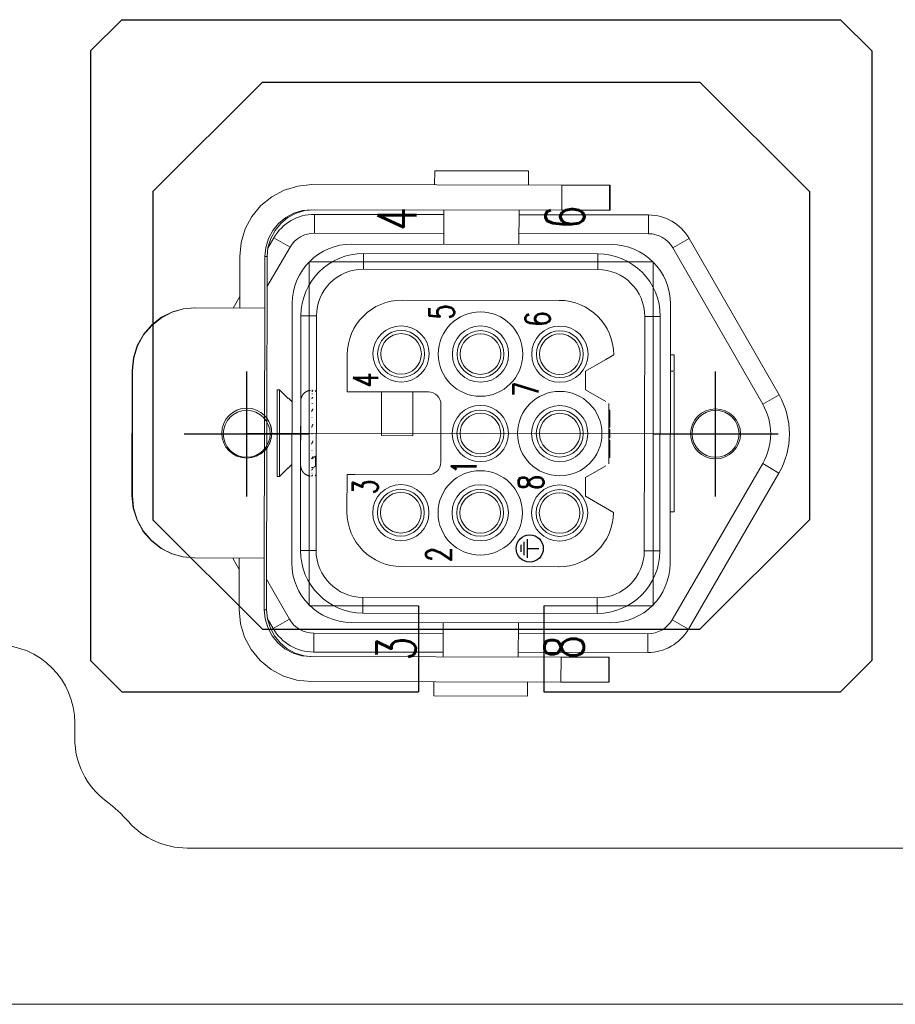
# Model space of a CAD drawing. Header units: millimetres. Extents: x 12388 to 56229, y -202 to 7369.
# Tile 43 of 88: x 21272 to 21496, y 1977 to 2229. Entities that reach past the tile are written whole.
import ezdxf
from ezdxf.enums import TextEntityAlignment as Align

# ---------------------------------------------------------------- set-up
doc = ezdxf.new("R2010")
doc.units = ezdxf.units.MM
doc.header["$LTSCALE"] = 40
doc.linetypes.add('AM_ISO08W050x2', pattern=[9, 6, -0.75, 1.5, -0.75])
doc.layers.add('도면층1', color=1, linetype='Continuous')
doc.styles.get("Standard").update_dxf_attribs({"font": 'romans.shx', "width": 0.8, "oblique": 8, "height": 3})

# ---------------------------------------------------------------- blocks, each defined once
blk = doc.blocks.new('0066')
at = {"layer": '도면층1'}
for p, q in [((21290.14, 2220.54), (21298.14, 2228.54)), ((21298.14, 2228.54), (21482.14, 2228.54)), ((21490.14, 2220.54), (21482.14, 2228.54)), ((21290.14, 2220.54), (21290.14, 2064.54)), ((21490.14, 2220.54), (21490.14, 2064.54)), ((21334.14, 2212.54), (21306.14, 2184.54)), ((21334.14, 2212.54), (21446.14, 2212.54)), ((21474.14, 2184.54), (21446.14, 2212.54)), ((21306.14, 2184.54), (21306.14, 2100.54)), ((21474.14, 2184.54), (21474.14, 2100.54)), ((21334.14, 2072.54), (21306.14, 2100.54)), ((21474.14, 2100.54), (21446.14, 2072.54)), ((21374.14, 2078.54), (21374.14, 2056.54)), ((21406.14, 2078.54), (21406.14, 2056.54)), ((21334.14, 2072.54), (21446.14, 2072.54)), ((21298.14, 2056.54), (21290.14, 2064.54)), ((21490.14, 2064.54), (21482.14, 2056.54)), ((21298.14, 2056.54), (21374.14, 2056.54)), ((21406.14, 2056.54), (21482.14, 2056.54))]:
    blk.add_line(p, q, dxfattribs=at)
at = {"layer": '도면층1', "linetype": 'Continuous', "lineweight": 0}
for p, q in [((21378.25, 2189.88), (21378.24, 2186.26)), ((21402.25, 2189.82), (21378.25, 2189.86)), ((21402.24, 2186.22), (21402.25, 2189.84)), ((21410.79, 2186.21), (21346.8, 2186.32)), ((21408.24, 2186.21), (21408.24, 2186.23)), ((21410.78, 2179.81), (21410.79, 2186.21)), ((21422.99, 2186.19), (21410.79, 2186.21)), ((21422.98, 2179.79), (21422.99, 2186.19)), ((21423.13, 2186.19), (21422.99, 2186.19)), ((21423.12, 2179.78), (21423.14, 2186.19)), ((21423.12, 2179.79), (21423.13, 2186.19)), ((21410.78, 2179.81), (21346.79, 2179.92)), ((21380.63, 2179.86), (21380.62, 2171.06)), ((21399.82, 2171.03), (21399.83, 2179.83)), ((21422.98, 2179.79), (21410.78, 2179.81)), ((21347.49, 2178.71), (21347.48, 2173.91)), ((21347.49, 2178.71), (21380.63, 2178.66)), ((21399.83, 2178.63), (21432.97, 2178.57)), ((21423.12, 2179.79), (21422.98, 2179.79)), ((21432.97, 2178.57), (21432.96, 2173.77)), ((21335.56, 2170.1), (21337.09, 2172.73)), ((21337.09, 2172.73), (21341.24, 2170.32)), ((21380.62, 2173.86), (21347.48, 2173.91)), ((21432.96, 2173.77), (21399.82, 2173.83)), ((21439.19, 2170.16), (21443.35, 2172.55)), ((21443.35, 2172.55), (21466.38, 2132.51)), ((21341.24, 2170.32), (21335.33, 2160.13)), ((21423.42, 2170.99), (21357.02, 2171.1)), ((21462.22, 2130.12), (21439.19, 2170.16)), ((21328.37, 2167.95), (21328.35, 2154.75)), ((21334.75, 2154.74), (21334.77, 2167.94)), ((21334.77, 2167.94), (21335.35, 2167.93)), ((21335.35, 2167.93), (21335.2, 2077.53)), ((21420.01, 2168.59), (21360.01, 2168.69)), ((21360.01, 2168.69), (21360.01, 2164.69)), ((21420.01, 2164.59), (21420.01, 2168.59)), ((21360.01, 2164.69), (21420.01, 2164.59)), ((21326.67, 2154.75), (21328.35, 2157.66)), ((21316.75, 2154.77), (21316.88, 2154.77)), ((21316.88, 2154.77), (21334.75, 2154.74)), ((21334.75, 2154.74), (21334.64, 2090.74)), ((21341.79, 2155.92), (21341.68, 2089.52)), ((21369.89, 2156.78), (21410.09, 2156.71)), ((21438.48, 2089.36), (21438.59, 2155.76)), ((21343.99, 2152.72), (21343.89, 2092.72)), ((21343.99, 2152.72), (21347.99, 2152.71)), ((21347.89, 2092.71), (21347.99, 2152.71)), ((21431.99, 2152.57), (21431.89, 2092.57)), ((21435.99, 2152.57), (21431.99, 2152.57)), ((21435.89, 2092.57), (21435.99, 2152.57)), ((21355.85, 2133.3), (21355.87, 2142.8)), ((21355.93, 2144.1), (21355.99, 2144.1)), ((21422.01, 2141.56), (21424.07, 2142.74)), ((21439.57, 2142.76), (21438.57, 2142.76)), ((21439.56, 2138.56), (21439.57, 2142.76)), ((21416.86, 2138.6), (21422.01, 2141.56)), ((21300.76, 2106.79), (21300.81, 2138.79)), ((21300.81, 2138.79), (21300.92, 2138.79)), ((21300.92, 2138.79), (21300.87, 2106.79)), ((21416.85, 2133.8), (21416.86, 2138.6)), ((21438.56, 2138.56), (21439.57, 2138.56)), ((21439.5, 2102.56), (21439.56, 2138.33)), ((21337.95, 2133.82), (21337.92, 2111.65)), ((21338.55, 2133.81), (21337.95, 2133.82)), ((21338.55, 2133.81), (21338.52, 2111.64)), ((21340.75, 2131.58), (21338.55, 2133.81)), ((21348.04, 2133.18), (21347.68, 2133.61)), ((21355.85, 2133.3), (21357.85, 2133.3)), ((21357.85, 2133.3), (21376.65, 2133.27)), ((21364.64, 2122.09), (21364.65, 2133.29)), ((21372.64, 2122.07), (21372.65, 2133.27)), ((21422.05, 2130.79), (21416.85, 2133.8)), ((21466.38, 2132.51), (21462.22, 2130.12)), ((21340.75, 2131.58), (21340.75, 2131.58)), ((21341.75, 2130.72), (21340.82, 2131.65)), ((21343.94, 2118.16), (21343.96, 2130.92)), ((21379.85, 2130.06), (21379.82, 2115.26)), ((21422.82, 2114.86), (21422.85, 2130.32)), ((21422.85, 2130.32), (21422.85, 2130.32)), ((21343.94, 2114.52), (21343.96, 2127.28)), ((21422.84, 2126.98), (21423.09, 2126.98)), ((21423.1, 2128.59), (21422.85, 2128.59)), ((21423.1, 2128.59), (21423.09, 2126.98)), ((21423.09, 2126.98), (21423.09, 2124.27)), ((21364.64, 2122.09), (21372.64, 2122.07)), ((21423.09, 2124.27), (21422.84, 2124.27)), ((21423.09, 2123.64), (21422.84, 2123.64)), ((21423.09, 2122.63), (21422.84, 2122.63)), ((21423.09, 2122.54), (21422.84, 2122.54)), ((21423.09, 2122.16), (21422.84, 2122.16)), ((21423.09, 2122.16), (21423.08, 2121.53)), ((21423.09, 2123.64), (21423.09, 2122.88)), ((21423.09, 2122.88), (21423.09, 2122.54)), ((21423.09, 2122.54), (21423.09, 2122.3)), ((21423.09, 2122.3), (21423.09, 2122.16)), ((21422.83, 2121.53), (21423.08, 2121.53)), ((21422.83, 2120.9), (21423.08, 2120.9)), ((21422.84, 2121.53), (21423.08, 2121.53)), ((21423.08, 2121.53), (21423.08, 2121.53)), ((21423.08, 2120.9), (21423.08, 2118.19)), ((21439.54, 2121.26), (21439.53, 2121.26)), ((21343.94, 2115.9), (21343.94, 2118.16)), ((21346.78, 2116.15), (21347.74, 2116.83)), ((21347.74, 2116.83), (21347.74, 2116.11)), ((21423.08, 2118.19), (21422.83, 2118.19)), ((21423.08, 2117.76), (21422.83, 2117.76)), ((21423.08, 2117.5), (21422.83, 2117.5)), ((21423.08, 2118.19), (21423.08, 2117.76)), ((21423.08, 2117.76), (21423.08, 2117.13)), ((21423.08, 2117.13), (21423.08, 2116.5)), ((21340.72, 2113.73), (21341.72, 2114.72)), ((21347.74, 2114.29), (21347.27, 2113.9)), ((21347.74, 2115.47), (21347.74, 2116.11)), ((21347.74, 2115.47), (21347.74, 2115.28)), ((21347.74, 2115.28), (21347.74, 2114.39)), ((21347.74, 2114.39), (21347.74, 2114.29)), ((21416.82, 2111.4), (21422.02, 2114.39)), ((21422.82, 2114.86), (21422.82, 2114.85)), ((21423.08, 2116.78), (21422.83, 2116.78)), ((21422.83, 2116.72), (21423.08, 2116.72)), ((21422.83, 2116.5), (21423.08, 2116.5)), ((21439.03, 2074.96), (21462.19, 2114.92)), ((21466.35, 2112.51), (21462.19, 2114.92)), ((21338.52, 2111.64), (21340.72, 2113.87)), ((21340.72, 2113.87), (21340.72, 2113.73)), ((21347.07, 2113.89), (21346.74, 2113.89)), ((21347.65, 2111.82), (21347.92, 2112.14)), ((21355.8, 2102.6), (21355.82, 2112.1)), ((21357.82, 2112.1), (21355.82, 2112.1)), ((21376.62, 2112.07), (21357.82, 2112.1)), ((21466.35, 2112.51), (21443.18, 2072.55)), ((21337.92, 2111.65), (21338.52, 2111.64)), ((21416.81, 2106.6), (21416.82, 2111.4)), ((21300.87, 2106.79), (21300.76, 2106.79)), ((21421.95, 2103.62), (21416.81, 2106.6)), ((21424, 2102.43), (21421.95, 2103.62)), ((21439.5, 2102.56), (21438.5, 2102.56)), ((21355.92, 2101.3), (21355.86, 2101.3)), ((21343.89, 2092.72), (21347.89, 2092.71)), ((21435.89, 2092.57), (21431.89, 2092.57)), ((21316.77, 2090.77), (21316.64, 2090.77)), ((21334.64, 2090.74), (21316.77, 2090.77)), ((21328.23, 2087.83), (21326.56, 2090.75)), ((21328.24, 2090.75), (21328.22, 2077.55)), ((21334.62, 2077.54), (21334.64, 2090.74)), ((21409.98, 2088.51), (21369.78, 2088.58)), ((21335.21, 2085.33), (21341.08, 2075.12)), ((21359.86, 2076.69), (21359.87, 2080.69)), ((21419.87, 2080.59), (21359.87, 2080.69)), ((21419.86, 2076.59), (21419.87, 2080.59)), ((21335.2, 2077.53), (21334.62, 2077.54)), ((21359.86, 2076.69), (21419.86, 2076.59)), ((21336.92, 2072.73), (21335.41, 2075.36)), ((21336.92, 2072.73), (21341.08, 2075.12)), ((21356.86, 2074.3), (21423.26, 2074.19)), ((21380.46, 2074.26), (21380.44, 2065.46)), ((21399.64, 2065.43), (21399.66, 2074.23)), ((21443.18, 2072.55), (21439.03, 2074.96)), ((21347.3, 2066.71), (21347.31, 2071.51)), ((21347.31, 2071.51), (21380.45, 2071.46)), ((21399.65, 2071.43), (21432.79, 2071.37)), ((21432.78, 2066.57), (21432.79, 2071.37)), ((21380.44, 2066.66), (21347.3, 2066.71)), ((21432.78, 2066.57), (21399.64, 2066.63)), ((21346.59, 2065.52), (21410.58, 2065.41)), ((21410.58, 2065.41), (21410.57, 2059.01)), ((21410.58, 2065.41), (21422.79, 2065.39)), ((21422.79, 2065.39), (21422.78, 2058.99)), ((21422.79, 2065.39), (21422.93, 2065.39)), ((21422.92, 2058.98), (21422.93, 2065.4)), ((21422.93, 2065.39), (21422.92, 2058.99)), ((21346.58, 2059.12), (21410.57, 2059.01)), ((21378.03, 2059.06), (21378.02, 2055.45)), ((21402.02, 2055.41), (21402.03, 2059.02)), ((21408.03, 2059), (21408.03, 2059.01)), ((21410.57, 2059.01), (21422.78, 2058.99)), ((21422.78, 2058.99), (21422.92, 2058.99)), ((21378.02, 2055.46), (21402.02, 2055.42))]:
    blk.add_line(p, q, dxfattribs=at)
at = {"layer": '도면층1', "linetype": 'Continuous', "lineweight": 15}
for p, q in [((21434.14, 2166.54), (21346.14, 2166.54)), ((21346.14, 2166.54), (21346.14, 2078.54)), ((21434.14, 2078.54), (21434.14, 2166.54)), ((21346.14, 2078.54), (21374.14, 2078.54)), ((21406.14, 2078.54), (21434.14, 2078.54))]:
    blk.add_line(p, q, dxfattribs=at)
at = {"layer": '도면층1', "linetype": 'AM_ISO08W050x2', "ltscale": 0.5}
for p, q in [((21330.14, 2106.54), (21330.14, 2138.54)), ((21450.14, 2106.54), (21450.14, 2138.54)), ((21314.14, 2122.54), (21346.14, 2122.54)), ((21434.14, 2122.54), (21466.14, 2122.54))]:
    blk.add_line(p, q, dxfattribs=at)
at = {"layer": '도면층1', "lineweight": 0}
blk.add_line((21330.14, 2122.74), (21450.14, 2122.54), dxfattribs=at)
at = {"layer": '도면층1', "linetype": 'Continuous'}
for p, q in [((21400.29, 2094.12), (21400.28, 2092.32)), ((21401.09, 2094.92), (21401.08, 2091.52)), ((21401.89, 2095.62), (21401.88, 2090.82)), ((21401.89, 2093.22), (21404.89, 2093.22))]:
    blk.add_line(p, q, dxfattribs=at)
at = {"layer": '도면층1', "linetype": 'Continuous', "lineweight": 0, "flags": 128}
for points in [[(21346.8, 2186.32), (21343.21, 2185.97), (21339.75, 2184.93), (21336.57, 2183.23), (21333.78, 2180.95), (21331.49, 2178.16), (21329.78, 2174.99), (21328.73, 2171.54), (21328.37, 2167.95)], [(21346.79, 2179.92), (21344.45, 2179.69), (21342.19, 2179.01), (21340.12, 2177.9), (21338.3, 2176.41), (21336.8, 2174.6), (21335.69, 2172.53), (21335, 2170.28), (21334.77, 2167.94)], [(21347.37, 2179.91), (21345.02, 2179.69), (21342.77, 2179.01), (21340.7, 2177.9), (21338.88, 2176.41), (21337.38, 2174.6), (21336.27, 2172.53), (21335.58, 2170.28), (21335.35, 2167.93)], [(21300.81, 2138.79), (21301.15, 2142.03), (21302.14, 2145.14), (21303.73, 2147.98), (21305.85, 2150.43), (21308.36, 2152.37), (21311.17, 2153.75), (21313.93, 2154.51), (21316.75, 2154.77)], [(21316.88, 2154.77), (21313.95, 2154.5), (21311.1, 2153.68), (21308.31, 2152.26), (21305.83, 2150.3), (21303.76, 2147.87), (21302.21, 2145.05), (21301.25, 2141.99), (21300.92, 2138.79)], [(21316.64, 2090.77), (21313.82, 2091.03), (21311.06, 2091.8), (21308.27, 2093.19), (21305.75, 2095.14), (21303.64, 2097.59), (21302.06, 2100.44), (21301.08, 2103.55), (21300.76, 2106.79)], [(21300.87, 2106.79), (21301.19, 2103.59), (21302.14, 2100.53), (21303.68, 2097.71), (21305.74, 2095.27), (21308.22, 2093.3), (21309.57, 2092.52), (21311, 2091.87), (21313.84, 2091.04), (21316.77, 2090.77)], [(21328.22, 2077.55), (21328.57, 2073.96), (21329.61, 2070.5), (21331.3, 2067.32), (21333.58, 2064.53), (21336.37, 2062.23), (21339.55, 2060.53), (21343, 2059.48), (21346.58, 2059.12)], [(21334.62, 2077.54), (21334.84, 2075.19), (21335.52, 2072.94), (21336.63, 2070.87), (21338.12, 2069.04), (21339.93, 2067.55), (21342, 2066.44), (21344.25, 2065.75), (21346.59, 2065.52)], [(21347.17, 2065.51), (21344.83, 2065.75), (21342.58, 2066.44), (21340.51, 2067.55), (21338.7, 2069.04), (21337.21, 2070.86), (21336.1, 2072.94), (21335.42, 2075.19), (21335.2, 2077.53)]]:
    blk.add_lwpolyline(points, dxfattribs=at)
at = {"layer": '도면층1', "linetype": 'Continuous', "lineweight": 0}
for points in [[(21346.41, 2133.69), (21346.34, 2133.68, 0.005813), (21346.28, 2133.67, 0.005684), (21346.22, 2133.66, 0.005652), (21346.15, 2133.65, 0.005749), (21346.09, 2133.63, 0.005796), (21346.03, 2133.62, 0.005829), (21345.96, 2133.6, 0.005852), (21345.9, 2133.58, 0.005899), (21345.84, 2133.56, 0.005926), (21345.77, 2133.53, 0.005964), (21345.71, 2133.51, 0.005988), (21345.65, 2133.48, 0.006024), (21345.59, 2133.46, 0.006046), (21345.52, 2133.43, 0.006077), (21345.46, 2133.39, 0.006096), (21345.4, 2133.36, 0.006124), (21345.34, 2133.33, 0.00614), (21345.28, 2133.29, 0.006164), (21345.22, 2133.25, 0.006177), (21345.17, 2133.21, 0.006196), (21345.11, 2133.17, 0.006207), (21345.05, 2133.13, 0.006221), (21345, 2133.09, 0.006229), (21344.94, 2133.04, 0.006239), (21344.89, 2133, 0.006243), (21344.84, 2132.95, 0.006248), (21344.79, 2132.9, 0.00625), (21344.74, 2132.85, 0.00625), (21344.69, 2132.8, 0.006249), (21344.65, 2132.75, 0.006244), (21344.6, 2132.69, 0.00624), (21344.56, 2132.64, 0.00623), (21344.51, 2132.58, 0.006222), (21344.47, 2132.53, 0.006208), (21344.43, 2132.47, 0.006198), (21344.4, 2132.41, 0.006179), (21344.36, 2132.35, 0.006165), (21344.33, 2132.29, 0.006142), (21344.29, 2132.23, 0.006126), (21344.26, 2132.17, 0.006099), (21344.23, 2132.11, 0.006079), (21344.2, 2132.05, 0.006045), (21344.18, 2131.98, 0.006027), (21344.15, 2131.92, 0.006), (21344.13, 2131.86, 0.005964), (21344.11, 2131.79, 0.005894), (21344.09, 2131.73, 0.005911), (21344.07, 2131.67, 0.005973), (21344.05, 2131.6, 0.005797), (21344.04, 2131.54, 0.005411), (21344.02, 2131.48, 0.005875), (21344.01, 2131.41, 0.00685), (21344, 2131.35, 0.005293), (21343.99, 2131.29, 0.002067), (21343.98, 2131.23, 0.007168), (21343.98, 2131.16, 0.012145), (21343.97, 2131.06, 0.006075), (21343.96, 2130.92, 0.003289)], [(21346.77, 2133.36), (21346.78, 2133.37, -0.001804), (21346.79, 2133.37, -0.001805), (21346.8, 2133.38, -0.001799), (21346.81, 2133.39, -0.001786), (21346.82, 2133.39, -0.001776), (21346.83, 2133.4, -0.001767), (21346.84, 2133.41, -0.001757), (21346.85, 2133.41, -0.001747), (21346.86, 2133.42, -0.001737), (21346.88, 2133.42, -0.001727), (21346.89, 2133.43, -0.001717), (21346.9, 2133.44, -0.001705), (21346.91, 2133.44, -0.001697), (21346.92, 2133.45, -0.001689), (21346.93, 2133.45, -0.001675), (21346.94, 2133.46, -0.001654), (21346.95, 2133.46, -0.001658), (21346.97, 2133.47, -0.00168), (21346.98, 2133.48, -0.001623), (21346.99, 2133.48, -0.001508), (21347, 2133.49, -0.001651), (21347.01, 2133.49, -0.001949), (21347.02, 2133.5, -0.001474), (21347.03, 2133.5, -0.000515), (21347.05, 2133.51, -0.002053), (21347.06, 2133.51, -0.003486), (21347.08, 2133.52, -0.001694), (21347.11, 2133.53, -0.000897)], [(21346.77, 2131.49), (21346.78, 2131.5, -0.001104), (21346.79, 2131.52, -0.0011), (21346.8, 2131.53, -0.001097), (21346.81, 2131.55, -0.001095), (21346.82, 2131.56, -0.001092), (21346.83, 2131.58, -0.001089), (21346.84, 2131.6, -0.001086), (21346.85, 2131.61, -0.001083), (21346.86, 2131.63, -0.00108), (21346.87, 2131.64, -0.001077), (21346.88, 2131.66, -0.001074), (21346.89, 2131.67, -0.001071), (21346.9, 2131.69, -0.001068), (21346.91, 2131.7, -0.001067), (21346.92, 2131.72, -0.001061), (21346.94, 2131.73, -0.001052), (21346.95, 2131.75, -0.001058), (21346.96, 2131.76, -0.001076), (21346.97, 2131.78, -0.001042), (21346.98, 2131.8, -0.000971), (21346.99, 2131.81, -0.001068), (21347.01, 2131.83, -0.001269), (21347.02, 2131.84, -0.00096), (21347.03, 2131.86, -0.000328), (21347.04, 2131.87, -0.001349), (21347.05, 2131.89, -0.002308), (21347.08, 2131.91, -0.001122), (21347.1, 2131.95, -0.000593)], [(21346.95, 2133.71), (21346.94, 2133.71, 0.000003), (21346.94, 2133.71, 0.000003), (21346.93, 2133.71, 0.000003), (21346.93, 2133.71, 0.000003), (21346.92, 2133.71, 0.000003), (21346.92, 2133.71, 0.000003), (21346.91, 2133.71, 0.000003), (21346.91, 2133.71, 0.000003), (21346.91, 2133.71, 0.000003), (21346.9, 2133.71, 0.000003), (21346.9, 2133.71, 0.000003), (21346.89, 2133.71, 0.000003), (21346.89, 2133.71, 0.000003), (21346.88, 2133.71, 0.000003), (21346.88, 2133.71, 0.000003), (21346.87, 2133.71, 0.000003), (21346.87, 2133.71, 0.000003), (21346.87, 2133.71, 0.000003), (21346.86, 2133.71, 0.000003), (21346.86, 2133.71, 0.000002), (21346.85, 2133.71, 0.000003), (21346.85, 2133.71, 0.000003), (21346.84, 2133.71, 0.000002), (21346.84, 2133.71, 0.000001), (21346.83, 2133.71, 0.000003), (21346.83, 2133.71, 0.000006), (21346.82, 2133.71, 0.000003), (21346.81, 2133.71, 0.000002)], [(21346.94, 2132.79), (21346.94, 2132.79, 0.000001), (21346.94, 2132.79, 0.000001), (21346.93, 2132.79, 0.000001), (21346.93, 2132.79, 0.000001), (21346.92, 2132.79, 0.000001), (21346.92, 2132.79, 0.000001), (21346.91, 2132.79, 0.000001), (21346.91, 2132.79, 0.000001), (21346.9, 2132.79, 0.000001), (21346.9, 2132.79, 0.000001), (21346.9, 2132.79, 0.000001), (21346.89, 2132.79, 0.000001), (21346.89, 2132.79, 0.000001), (21346.88, 2132.79, 0.000001), (21346.88, 2132.79, 0.000001), (21346.87, 2132.79, 0.000001), (21346.87, 2132.79, 0.000001), (21346.86, 2132.79, 0.000001), (21346.86, 2132.79, 0.000001), (21346.86, 2132.79, 0.000001), (21346.85, 2132.79, 0.000001), (21346.85, 2132.79, 0.000001), (21346.84, 2132.79, 0.000001), (21346.84, 2132.79, 0), (21346.83, 2132.79, 0.000001), (21346.83, 2132.79, 0.000002), (21346.82, 2132.79, 0.000001), (21346.81, 2132.79, 0.000001)], [(21346.94, 2130.33), (21346.94, 2130.33, 0.000001), (21346.93, 2130.33, 0.000001), (21346.93, 2130.33, 0.000001), (21346.92, 2130.33, 0.000001), (21346.92, 2130.33, 0.000001), (21346.91, 2130.33, 0.000001), (21346.91, 2130.33, 0.000001), (21346.9, 2130.33, 0.000001), (21346.9, 2130.33, 0.000001), (21346.9, 2130.33, 0.000001), (21346.89, 2130.33, 0.000001), (21346.89, 2130.33, 0.000001), (21346.88, 2130.33, 0.000001), (21346.88, 2130.33, 0.000001), (21346.87, 2130.33, 0.000001), (21346.87, 2130.33, 0.000001), (21346.86, 2130.33, 0.000001), (21346.86, 2130.33, 0.000001), (21346.86, 2130.33, 0.000001), (21346.85, 2130.33, 0.000001), (21346.85, 2130.33, 0.000001), (21346.84, 2130.34, 0.000002), (21346.84, 2130.34, 0.000001), (21346.83, 2130.34, 0), (21346.83, 2130.34, 0.000002), (21346.82, 2130.34, 0.000003), (21346.82, 2130.34, 0.000001), (21346.81, 2130.34, 0.000001)], [(21346.76, 2128.28), (21346.77, 2128.3, -0.00073), (21346.78, 2128.32, -0.000727), (21346.79, 2128.35, -0.000725), (21346.8, 2128.37, -0.000723), (21346.81, 2128.39, -0.00072), (21346.82, 2128.41, -0.000718), (21346.83, 2128.43, -0.000715), (21346.84, 2128.46, -0.000713), (21346.85, 2128.48, -0.000711), (21346.86, 2128.5, -0.000709), (21346.88, 2128.53, -0.000706), (21346.89, 2128.55, -0.000704), (21346.9, 2128.57, -0.000702), (21346.91, 2128.59, -0.000701), (21346.92, 2128.62, -0.000697), (21346.93, 2128.64, -0.00069), (21346.94, 2128.66, -0.000694), (21346.95, 2128.68, -0.000706), (21346.97, 2128.71, -0.000683), (21346.98, 2128.73, -0.000636), (21346.99, 2128.75, -0.0007), (21347, 2128.77, -0.000831), (21347.01, 2128.8, -0.000628), (21347.02, 2128.82, -0.000215), (21347.04, 2128.84, -0.000883), (21347.05, 2128.86, -0.00151), (21347.07, 2128.9, -0.000734), (21347.1, 2128.95, -0.000388)], [(21346.75, 2124.22), (21346.76, 2124.25, -0.000584), (21346.77, 2124.27, -0.000579), (21346.78, 2124.3, -0.000575), (21346.79, 2124.32, -0.000571), (21346.8, 2124.35, -0.000567), (21346.81, 2124.38, -0.000563), (21346.82, 2124.4, -0.000559), (21346.83, 2124.43, -0.000555), (21346.85, 2124.45, -0.000551), (21346.86, 2124.48, -0.000548), (21346.87, 2124.5, -0.000544), (21346.88, 2124.53, -0.00054), (21346.89, 2124.56, -0.000536), (21346.9, 2124.58, -0.000534), (21346.91, 2124.61, -0.000529), (21346.92, 2124.64, -0.000522), (21346.93, 2124.66, -0.000523), (21346.95, 2124.69, -0.00053), (21346.96, 2124.72, -0.000511), (21346.97, 2124.74, -0.000474), (21346.98, 2124.77, -0.00052), (21346.99, 2124.8, -0.000616), (21347.01, 2124.82, -0.000464), (21347.02, 2124.85, -0.000158), (21347.03, 2124.87, -0.000649), (21347.04, 2124.9, -0.001103), (21347.06, 2124.95, -0.000533), (21347.09, 2125.01, -0.000281)], [(21346.93, 2126.71), (21346.93, 2126.71, 0.000002), (21346.93, 2126.71, 0.000002), (21346.92, 2126.71, 0.000002), (21346.92, 2126.71, 0.000002), (21346.91, 2126.71, 0.000002), (21346.91, 2126.71, 0.000002), (21346.9, 2126.71, 0.000002), (21346.9, 2126.71, 0.000002), (21346.89, 2126.71, 0.000002), (21346.89, 2126.71, 0.000002), (21346.89, 2126.71, 0.000002), (21346.88, 2126.71, 0.000002), (21346.88, 2126.71, 0.000002), (21346.87, 2126.72, 0.000002), (21346.87, 2126.72, 0.000002), (21346.86, 2126.72, 0.000002), (21346.86, 2126.72, 0.000002), (21346.85, 2126.72, 0.000002), (21346.85, 2126.72, 0.000002), (21346.84, 2126.72, 0.000002), (21346.84, 2126.72, 0.000002), (21346.84, 2126.72, 0.000002), (21346.83, 2126.72, 0.000002), (21346.83, 2126.72, 0.000001), (21346.82, 2126.72, 0.000002), (21346.82, 2126.72, 0.000004), (21346.81, 2126.72, 0.000002), (21346.8, 2126.72, 0.000001)], [(21346.93, 2122.48), (21346.92, 2122.48, 0), (21346.92, 2122.48, 0), (21346.91, 2122.48, 0), (21346.91, 2122.48, 0), (21346.9, 2122.48, 0), (21346.9, 2122.48, 0), (21346.9, 2122.49, 0), (21346.89, 2122.49, 0), (21346.89, 2122.49, 0), (21346.88, 2122.49, 0), (21346.88, 2122.49, 0), (21346.87, 2122.49, 0), (21346.87, 2122.49, 0), (21346.86, 2122.49, 0), (21346.86, 2122.49, 0), (21346.86, 2122.49, 0), (21346.85, 2122.49, 0), (21346.85, 2122.49, 0), (21346.84, 2122.49, 0), (21346.84, 2122.49, 0), (21346.83, 2122.49, 0), (21346.83, 2122.49, 0), (21346.82, 2122.49, 0), (21346.82, 2122.5, 0), (21346.82, 2122.5, 0), (21346.81, 2122.5, 0.000001), (21346.8, 2122.5, 0), (21346.79, 2122.5, 0)], [(21346.75, 2119.94), (21346.76, 2119.96, -0.000494), (21346.77, 2119.99, -0.00049), (21346.78, 2120.01, -0.000486), (21346.79, 2120.04, -0.000482), (21346.8, 2120.06, -0.000479), (21346.81, 2120.09, -0.000475), (21346.82, 2120.11, -0.000472), (21346.83, 2120.14, -0.000468), (21346.84, 2120.17, -0.000465), (21346.85, 2120.19, -0.000462), (21346.86, 2120.22, -0.000458), (21346.87, 2120.24, -0.000455), (21346.88, 2120.27, -0.000452), (21346.89, 2120.3, -0.00045), (21346.91, 2120.32, -0.000445), (21346.92, 2120.35, -0.00044), (21346.93, 2120.37, -0.00044), (21346.94, 2120.4, -0.000446), (21346.95, 2120.43, -0.00043), (21346.96, 2120.45, -0.000399), (21346.97, 2120.48, -0.000438), (21346.99, 2120.51, -0.000518), (21347, 2120.53, -0.00039), (21347.01, 2120.56, -0.000133), (21347.02, 2120.58, -0.000546), (21347.03, 2120.61, -0.000927), (21347.06, 2120.66, -0.000448), (21347.08, 2120.72, -0.000236)], [(21346.92, 2118.29), (21346.92, 2118.29, -0.000003), (21346.91, 2118.29, -0.000003), (21346.91, 2118.29, -0.000003), (21346.9, 2118.29, -0.000003), (21346.9, 2118.29, -0.000003), (21346.89, 2118.29, -0.000003), (21346.89, 2118.29, -0.000003), (21346.88, 2118.29, -0.000003), (21346.88, 2118.3, -0.000003), (21346.88, 2118.3, -0.000003), (21346.87, 2118.3, -0.000003), (21346.87, 2118.3, -0.000003), (21346.86, 2118.3, -0.000003), (21346.86, 2118.3, -0.000003), (21346.85, 2118.3, -0.000003), (21346.85, 2118.3, -0.000003), (21346.84, 2118.3, -0.000003), (21346.84, 2118.3, -0.000003), (21346.84, 2118.3, -0.000003), (21346.83, 2118.3, -0.000003), (21346.83, 2118.3, -0.000003), (21346.82, 2118.3, -0.000003), (21346.82, 2118.3, -0.000003), (21346.81, 2118.3, -0.000001), (21346.81, 2118.3, -0.000004), (21346.8, 2118.3, -0.000006), (21346.8, 2118.31, -0.000003), (21346.79, 2118.31, -0.000002)], [(21343.94, 2114.52), (21343.94, 2114.46, 0.005571), (21343.94, 2114.4, 0.005423), (21343.94, 2114.34, 0.005387), (21343.95, 2114.28, 0.005496), (21343.95, 2114.21, 0.005549), (21343.96, 2114.15, 0.005589), (21343.97, 2114.09, 0.005617), (21343.98, 2114.03, 0.005672), (21343.99, 2113.96, 0.005705), (21344.01, 2113.9, 0.005753), (21344.02, 2113.84, 0.005782), (21344.04, 2113.77, 0.005828), (21344.06, 2113.71, 0.005856), (21344.08, 2113.65, 0.005899), (21344.1, 2113.58, 0.005925), (21344.12, 2113.52, 0.005964), (21344.14, 2113.46, 0.005988), (21344.17, 2113.39, 0.006024), (21344.2, 2113.33, 0.006045), (21344.23, 2113.27, 0.006077), (21344.26, 2113.21, 0.006096), (21344.29, 2113.15, 0.006123), (21344.33, 2113.09, 0.006139), (21344.36, 2113.03, 0.006163), (21344.4, 2112.97, 0.006176), (21344.44, 2112.91, 0.006195), (21344.48, 2112.86, 0.006205), (21344.52, 2112.8, 0.00622), (21344.57, 2112.75, 0.006227), (21344.61, 2112.69, 0.006237), (21344.66, 2112.64, 0.006241), (21344.71, 2112.59, 0.006246), (21344.75, 2112.54, 0.006248), (21344.81, 2112.49, 0.006248), (21344.86, 2112.44, 0.006246), (21344.91, 2112.39, 0.006241), (21344.96, 2112.35, 0.006237), (21345.02, 2112.31, 0.006227), (21345.07, 2112.26, 0.006219), (21345.13, 2112.22, 0.006206), (21345.19, 2112.18, 0.006194), (21345.25, 2112.14, 0.006172), (21345.31, 2112.11, 0.006163), (21345.37, 2112.07, 0.006149), (21345.43, 2112.04, 0.006119), (21345.49, 2112.01, 0.006059), (21345.55, 2111.98, 0.006086), (21345.61, 2111.95, 0.006164), (21345.67, 2111.93, 0.005986), (21345.74, 2111.9, 0.005592), (21345.8, 2111.88, 0.00609), (21345.86, 2111.86, 0.007129), (21345.93, 2111.84, 0.005494), (21345.99, 2111.82, 0.002107), (21346.04, 2111.8, 0.007491), (21346.11, 2111.79, 0.012729), (21346.22, 2111.76, 0.006345), (21346.37, 2111.74, 0.003422)], [(21346.74, 2116.15), (21346.75, 2116.17, 0.000567), (21346.76, 2116.19, 0.000563), (21346.77, 2116.21, 0.000558), (21346.78, 2116.22, 0.000554), (21346.8, 2116.24, 0.00055), (21346.81, 2116.26, 0.000546), (21346.82, 2116.28, 0.000542), (21346.83, 2116.3, 0.000539), (21346.84, 2116.32, 0.000535), (21346.85, 2116.34, 0.000531), (21346.86, 2116.36, 0.000527), (21346.87, 2116.37, 0.000523), (21346.89, 2116.39, 0.00052), (21346.9, 2116.41, 0.000517), (21346.91, 2116.43, 0.000512), (21346.92, 2116.45, 0.000506), (21346.93, 2116.47, 0.000507), (21346.94, 2116.49, 0.000513), (21346.95, 2116.51, 0.000495), (21346.97, 2116.53, 0.000459), (21346.98, 2116.55, 0.000504), (21346.99, 2116.57, 0.000596), (21347, 2116.59, 0.000449), (21347.01, 2116.61, 0.000153), (21347.02, 2116.63, 0.000628), (21347.03, 2116.65, 0.001067), (21347.05, 2116.69, 0.000515), (21347.08, 2116.73, 0.000272)], [(21346.73, 2113.23), (21346.74, 2113.24, -0.000241), (21346.75, 2113.25, -0.000238), (21346.77, 2113.27, -0.000234), (21346.78, 2113.28, -0.000231), (21346.79, 2113.29, -0.000228), (21346.8, 2113.31, -0.000225), (21346.81, 2113.32, -0.000222), (21346.82, 2113.33, -0.000219), (21346.83, 2113.35, -0.000216), (21346.84, 2113.36, -0.000213), (21346.85, 2113.37, -0.00021), (21346.86, 2113.39, -0.000208), (21346.87, 2113.4, -0.000205), (21346.88, 2113.42, -0.000203), (21346.89, 2113.43, -0.0002), (21346.91, 2113.45, -0.000196), (21346.92, 2113.46, -0.000195), (21346.93, 2113.48, -0.000196), (21346.94, 2113.49, -0.000188), (21346.95, 2113.5, -0.000174), (21346.96, 2113.52, -0.00019), (21346.98, 2113.53, -0.000223), (21346.99, 2113.55, -0.000167), (21347, 2113.56, -0.000057), (21347.01, 2113.58, -0.000232), (21347.02, 2113.59, -0.00039), (21347.04, 2113.62, -0.000187), (21347.07, 2113.66, -0.000098)], [(21346.73, 2111.82), (21346.74, 2111.82, 0.000954), (21346.75, 2111.83, 0.000935), (21346.76, 2111.83, 0.000917), (21346.77, 2111.83, 0.0009), (21346.78, 2111.84, 0.000883), (21346.79, 2111.84, 0.000867), (21346.8, 2111.85, 0.00085), (21346.81, 2111.85, 0.000835), (21346.83, 2111.85, 0.00082), (21346.84, 2111.86, 0.000806), (21346.85, 2111.86, 0.000791), (21346.86, 2111.87, 0.000777), (21346.87, 2111.87, 0.000763), (21346.88, 2111.88, 0.000752), (21346.89, 2111.88, 0.000736), (21346.9, 2111.89, 0.00072), (21346.91, 2111.89, 0.000713), (21346.93, 2111.89, 0.000716), (21346.94, 2111.9, 0.000683), (21346.95, 2111.9, 0.000628), (21346.96, 2111.91, 0.000682), (21346.97, 2111.91, 0.000799), (21346.98, 2111.92, 0.000595), (21347, 2111.93, 0.000202), (21347.01, 2111.93, 0.000823), (21347.02, 2111.94, 0.001373), (21347.04, 2111.95, 0.000653), (21347.07, 2111.96, 0.000342)], [(21346.91, 2112.47), (21346.91, 2112.47, -0.000001), (21346.9, 2112.47, -0.000001), (21346.9, 2112.47, -0.000001), (21346.89, 2112.47, -0.000001), (21346.89, 2112.47, -0.000001), (21346.88, 2112.47, -0.000001), (21346.88, 2112.47, -0.000001), (21346.87, 2112.47, -0.000001), (21346.87, 2112.47, -0.000001), (21346.87, 2112.47, -0.000001), (21346.86, 2112.47, -0.000001), (21346.86, 2112.47, -0.000001), (21346.85, 2112.47, -0.000001), (21346.85, 2112.47, -0.000001), (21346.84, 2112.47, -0.000001), (21346.84, 2112.47, -0.000001), (21346.83, 2112.47, -0.000001), (21346.83, 2112.47, -0.000001), (21346.83, 2112.47, -0.000001), (21346.82, 2112.47, -0.000001), (21346.82, 2112.47, -0.000001), (21346.81, 2112.47, -0.000002), (21346.81, 2112.47, -0.000001), (21346.8, 2112.47, 0), (21346.8, 2112.47, -0.000002), (21346.79, 2112.47, -0.000003), (21346.79, 2112.47, -0.000002), (21346.78, 2112.47, -0.000001)], [(21346.91, 2111.72), (21346.9, 2111.72, -0.000001), (21346.9, 2111.72, -0.000001), (21346.9, 2111.72, -0.000001), (21346.89, 2111.72, -0.000001), (21346.89, 2111.72, -0.000001), (21346.88, 2111.72, -0.000001), (21346.88, 2111.72, -0.000001), (21346.87, 2111.72, -0.000001), (21346.87, 2111.72, -0.000001), (21346.86, 2111.72, -0.000001), (21346.86, 2111.72, -0.000001), (21346.86, 2111.72, -0.000001), (21346.85, 2111.72, -0.000001), (21346.85, 2111.72, -0.000001), (21346.84, 2111.72, -0.000001), (21346.84, 2111.72, -0.000001), (21346.83, 2111.72, -0.000001), (21346.83, 2111.72, -0.000001), (21346.82, 2111.72, -0.000001), (21346.82, 2111.72, -0.000001), (21346.82, 2111.72, -0.000001), (21346.81, 2111.72, -0.000001), (21346.81, 2111.72, -0.000001), (21346.8, 2111.72, 0), (21346.8, 2111.72, -0.000001), (21346.79, 2111.72, -0.000002), (21346.79, 2111.72, -0.000001), (21346.78, 2111.72, -0.000001)]]:
    blk.add_lwpolyline(points, format="xyb", dxfattribs=at)
for centre, radius in [((21389.97, 2142.96), 10.8), ((21369.65, 2143), 7.2), ((21389.97, 2142.96), 7.2), ((21410.29, 2142.93), 7.2), ((21369.65, 2143), 6), ((21369.65, 2143), 5.2), ((21389.97, 2142.96), 6), ((21389.97, 2142.96), 5.2), ((21410.29, 2142.93), 6), ((21410.29, 2142.93), 5.2), ((21410.26, 2122.61), 10.8), ((21389.94, 2122.64), 7.2), ((21410.26, 2122.61), 7.2), ((21330.14, 2122.74), 6.4), ((21389.94, 2122.64), 6), ((21389.94, 2122.64), 5.2), ((21410.26, 2122.61), 6), ((21410.26, 2122.61), 5.2), ((21450.14, 2122.54), 6.4), ((21389.9, 2102.32), 10.8), ((21369.58, 2102.36), 7.2), ((21389.9, 2102.32), 7.2), ((21410.22, 2102.29), 7.2), ((21369.58, 2102.36), 6), ((21369.58, 2102.36), 5.2), ((21389.9, 2102.32), 6), ((21389.9, 2102.32), 5.2), ((21410.22, 2102.29), 6), ((21410.22, 2102.29), 5.2)]:
    blk.add_circle(centre, radius, dxfattribs=at)
at = {"layer": '도면층1', "linetype": 'Continuous', "lineweight": 15}
for centre in [(21330.14, 2122.54), (21450.14, 2122.54)]:
    blk.add_circle(centre, 6, dxfattribs=at)
at = {"layer": '도면층1', "linetype": 'Continuous'}
blk.add_circle((21402.57, 2093.22), 3.48, dxfattribs=at)
at = {"layer": '도면층1', "linetype": 'Continuous', "lineweight": 0}
for centre, radius, start, end in [((21347.47, 2166.71), 12, 89.904, 149.904), ((21432.95, 2166.57), 12, 29.904, 89.904), ((21347.47, 2166.71), 7.2, 89.904, 149.904), ((21432.95, 2166.57), 7.2, 29.904, 89.904), ((21356.99, 2155.9), 15.2, 89.904, 179.904), ((21423.39, 2155.79), 15.2, 359.904, 89.904), ((21359.99, 2152.69), 16, 89.904, 179.904), ((21419.99, 2152.59), 16, 359.904, 89.904), ((21359.99, 2152.69), 12, 89.904, 179.904), ((21419.99, 2152.59), 12, 359.904, 89.904), ((21369.87, 2142.78), 14, 89.904, 179.904), ((21410.07, 2142.71), 14, 0.1367, 89.904), ((21376.65, 2130.07), 3.2, 359.904, 89.904), ((21449.04, 2122.54), 20, 329.904, 29.904), ((21449.04, 2122.54), 15.2, 329.904, 29.904), ((21330.14, 2122.74), 6.4, 359.904, 36.5404), ((21330.14, 2122.74), 6.4, 323.2675, 359.904), ((21376.62, 2115.27), 3.2, 269.904, 359.904), ((21369.8, 2102.58), 14, 179.904, 269.904), ((21410, 2102.51), 14, 269.904, 359.6713), ((21359.89, 2092.69), 16, 179.904, 269.904), ((21359.89, 2092.69), 12, 179.904, 269.904), ((21419.89, 2092.59), 16, 269.904, 359.904), ((21419.89, 2092.59), 12, 269.904, 359.904), ((21356.88, 2089.5), 15.2, 179.904, 269.904), ((21423.28, 2089.39), 15.2, 269.904, 359.904), ((21347.32, 2078.71), 7.2, 209.904, 269.904), ((21432.8, 2078.57), 7.2, 269.904, 329.904), ((21347.32, 2078.71), 12, 209.904, 269.904), ((21432.8, 2078.57), 12, 269.904, 329.904)]:
    blk.add_arc(centre, radius, start, end, dxfattribs=at)
at = {"layer": '도면층1', "linetype": 'Continuous', "lineweight": 0, "width": 0.7}
for s, height, p in [('4', 10, (21368.57, 2177.58)), ('6', 10, (21411.57, 2177.98)), ('5', 6.4, (21380.01, 2153.77)), ('6', 6.4, (21404.6, 2151.91)), ('4', 6.4, (21360.55, 2136.35)), ('7', 6.4, (21401.65, 2133.97)), ('1', 6.4, (21385.79, 2114.06)), ('3', 6.4, (21360.5, 2108.94)), ('8', 6.4, (21402.88, 2110.12)), ('2', 6.4, (21379.3, 2091.68)), ('3', 10, (21368.38, 2067.56)), ('8', 10, (21411.38, 2067.95))]:
    blk.add_text(s, height=height, rotation=89.904, dxfattribs=at).set_placement(p, align=Align.MIDDLE_CENTER)
blk = doc.blocks.new('view dd')
at = {"linetype": 'Continuous', "lineweight": 15}
for p, q in [((21286.14, 2044.54), (21286.14, 2048.54)), ((21674.14, 2016.54), (21314.86, 2016.54)), ((20946.14, 1976.54), (21714.14, 1976.54))]:
    blk.add_line(p, q, dxfattribs=at)
for centre, radius, start, end in [((21266.14, 2048.54), 20, 0, 90), ((21306.14, 2044.54), 20, 180, 233.1301), ((21270.14, 1996.54), 40, 41.8103, 53.1301), ((21314.86, 2036.54), 20, 221.8103, 270)]:
    blk.add_arc(centre, radius, start, end, dxfattribs=at)
blk.add_blockref('0066', (0, 0))

msp = doc.modelspace()

# ---------------------------------------------------------------- block references
msp.add_blockref('view dd', (0, 0))

doc.saveas('drawing.dxf')
